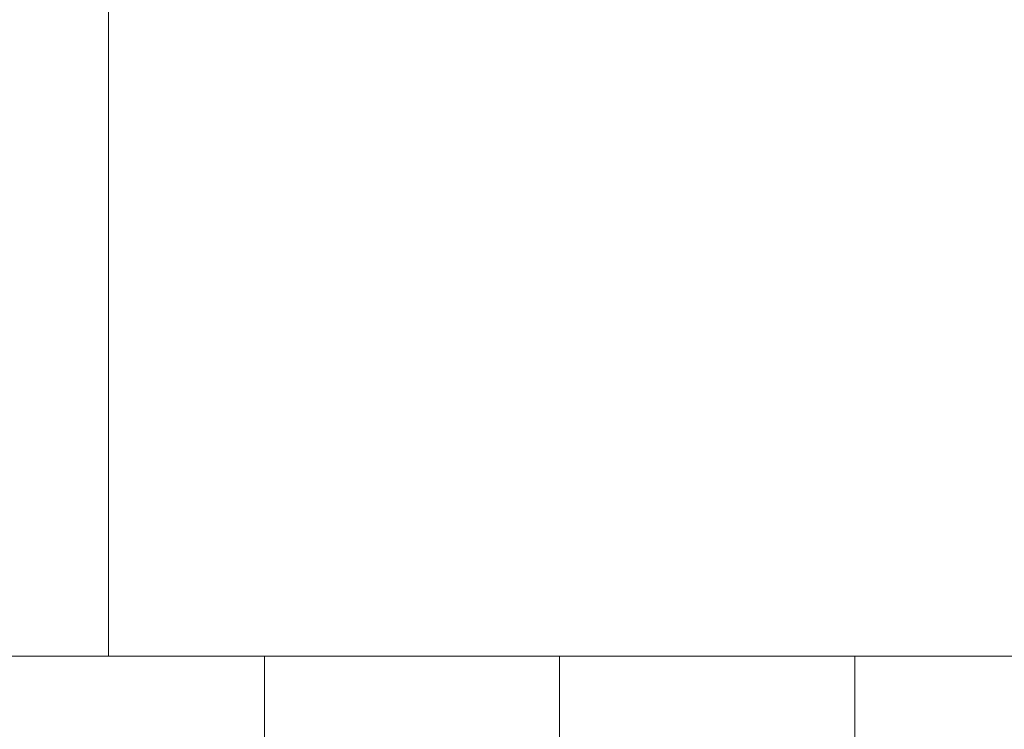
# Model space of a CAD drawing. Header units: millimetres. Extents: x -54722 to 267911, y -1116 to 19261.
# Tile 55 of 136: x -7327 to -6993, y 1324 to 1565. Entities that reach past the tile are written whole.
import ezdxf

# ---------------------------------------------------------------- set-up
doc = ezdxf.new("R2010")
doc.units = ezdxf.units.MM
for name, color, linetype, lineweight in [('A-GENM', 13, 'Continuous', 9), ('A-WALL', 113, 'Continuous', 9), ('A-WALL-PATT', 111, 'Continuous', 9)]:
    doc.layers.add(name, color=color, linetype=linetype, lineweight=lineweight)

# ---------------------------------------------------------------- blocks, each defined once
blk = doc.blocks.new('Modèles génériques 4 - Modèles génériques 4-1358632-Façade Est')
at = {"layer": 'A-GENM'}
blk.add_line((-7296.83, 1349.03), (-7296.83, 1956.81), dxfattribs=at)

msp = doc.modelspace()

# ---------------------------------------------------------------- hatches: boundary and pattern name
at = {"layer": 'A-WALL-PATT'}
h = msp.add_hatch(dxfattribs=at)
h.set_pattern_fill('FP_1', color=256, style=0, pattern_type=2)
h.set_pattern_definition([(90, (-11244.05, 0), (-100, 6e-15), [])])
h.paths.add_polyline_path([(-8504.58, 804.68), (-6499.63, 845.03), (-6499.63, 1349.03), (-8504.58, 1349.03), (-8504.58, 893.31)])

# ---------------------------------------------------------------- linework, layer by layer
at = {"layer": 'A-WALL'}
msp.add_line((-6499.63, 1349.03), (-9033.73, 1349.03), dxfattribs=at)

# ---------------------------------------------------------------- block references
at = {"layer": 'A-GENM'}
msp.add_blockref('Modèles génériques 4 - Modèles génériques 4-1358632-Façade Est', (0, 0), dxfattribs=at)

doc.saveas('drawing.dxf')
